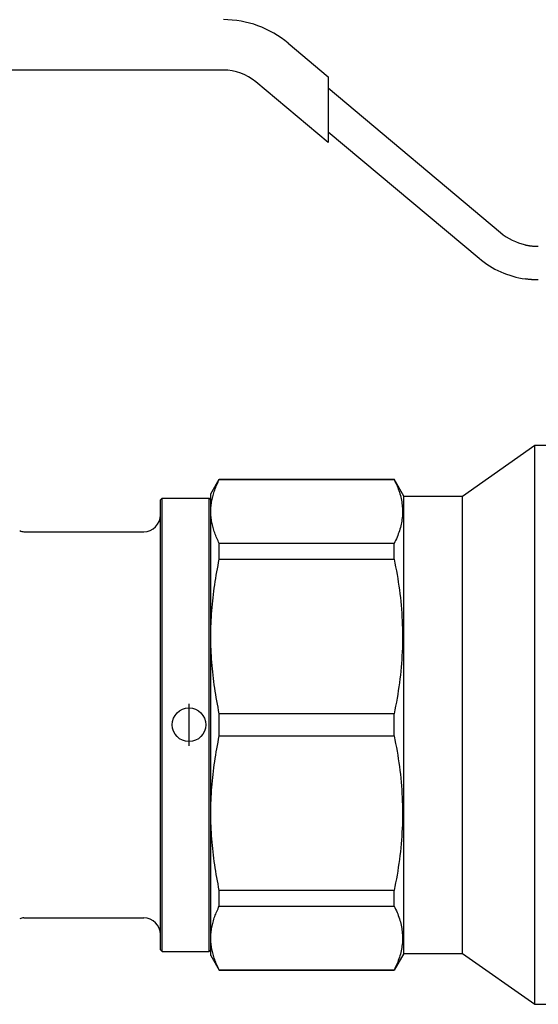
# Model space of a CAD drawing. Header units: millimetres. Extents: x 69 to 3753, y 6 to 390.
# Tile 2 of 11: x 269 to 331, y 150 to 267. Entities that reach past the tile are written whole.
import ezdxf

# ---------------------------------------------------------------- set-up
doc = ezdxf.new("R2010")
doc.units = ezdxf.units.MM
doc.layers.add('DETAIL', color=2, linetype='Continuous')
doc.layers.add('ORIGIN', color=6, linetype='Continuous')

msp = doc.modelspace()

# ---------------------------------------------------------------- linework, layer by layer
at = {"layer": 'DETAIL'}
for p, q in [((301.03, 264.31), (305.8, 260.3)), ((293.31, 261.12), (214.8, 261.12)), ((305.8, 252.47), (297.17, 259.71)), ((305.8, 260.3), (305.8, 259)), ((305.8, 259), (305.8, 253.77)), ((305.8, 259), (326.35, 241.75)), ((305.8, 253.77), (305.8, 252.47)), ((305.8, 253.77), (323.78, 238.69)), ((321.8, 210.37), (330.44, 216.42)), ((330.44, 149.82), (330.44, 216.42)), ((330.44, 216.42), (331.8, 216.42)), ((291.8, 210.62), (292.81, 212.37)), ((292.81, 212.34), (292.81, 212.37)), ((292.81, 212.37), (313.65, 212.37)), ((292.81, 212.34), (313.65, 212.34)), ((313.65, 212.34), (313.65, 212.37)), ((314.8, 210.37), (313.65, 212.37)), ((285.8, 209.92), (286, 210.12)), ((286, 156.12), (286, 210.12)), ((286, 210.12), (291.6, 210.12)), ((291.6, 156.12), (291.6, 210.12)), ((291.8, 209.92), (291.6, 210.12)), ((291.8, 208.52), (291.8, 210.62)), ((314.8, 155.87), (314.8, 210.37)), ((314.8, 210.37), (321.8, 210.37)), ((321.8, 155.87), (321.8, 210.37)), ((285.8, 156.32), (285.8, 209.92)), ((291.8, 193.64), (291.8, 208.52)), ((269.51, 206.12), (283.8, 206.12)), ((313.65, 204.71), (292.81, 204.71)), ((292.81, 202.85), (292.81, 204.71)), ((313.65, 202.85), (313.65, 204.71)), ((292.81, 202.85), (313.65, 202.85)), ((291.8, 172.59), (291.8, 193.64)), ((313.65, 184.43), (292.81, 184.43)), ((292.81, 181.8), (292.81, 184.43)), ((313.65, 181.8), (313.65, 184.43)), ((292.81, 181.8), (313.65, 181.8)), ((291.8, 157.71), (291.8, 172.59)), ((313.65, 163.39), (292.81, 163.39)), ((292.81, 161.52), (292.81, 163.39)), ((313.65, 161.52), (313.65, 163.39)), ((292.81, 161.52), (313.65, 161.52)), ((269.51, 160.12), (283.8, 160.12)), ((291.8, 155.62), (291.8, 157.71)), ((285.8, 156.32), (286, 156.12)), ((286, 156.12), (291.6, 156.12)), ((291.8, 156.32), (291.6, 156.12)), ((291.8, 155.62), (292.81, 153.87)), ((314.8, 155.87), (313.65, 153.87)), ((314.8, 155.87), (321.8, 155.87)), ((321.8, 155.87), (330.44, 149.82)), ((313.65, 153.9), (292.81, 153.9)), ((292.81, 153.87), (292.81, 153.9)), ((292.81, 153.87), (313.65, 153.87)), ((313.65, 153.87), (313.65, 153.9)), ((330.44, 149.82), (356.3, 149.82))]:
    msp.add_line(p, q, dxfattribs=at)
at = {"layer": 'DETAIL', "flags": 128}
for points in [[(329.3, 240.29), (329.38, 240.27), (329.45, 240.26), (329.52, 240.24), (329.59, 240.23), (329.67, 240.22), (329.74, 240.21), (329.81, 240.19), (329.88, 240.18), (329.95, 240.18), (330.02, 240.17), (330.09, 240.16), (330.15, 240.15), (330.22, 240.15), (330.29, 240.14), (330.35, 240.13), (330.41, 240.13), (330.47, 240.13), (330.53, 240.12), (330.59, 240.12), (330.65, 240.12), (330.7, 240.12), (330.75, 240.12), (330.8, 240.12), (330.85, 240.12)], [(330.85, 236.12), (330.8, 236.12), (330.75, 236.12), (330.7, 236.12), (330.65, 236.12), (330.59, 236.12), (330.53, 236.12), (330.47, 236.12), (330.41, 236.13), (330.35, 236.13), (330.29, 236.13), (330.22, 236.13), (330.16, 236.14), (330.09, 236.14), (330.02, 236.15), (329.95, 236.15), (329.88, 236.16), (329.81, 236.17), (329.74, 236.17), (329.67, 236.18), (329.6, 236.19), (329.52, 236.2), (329.45, 236.21), (329.38, 236.22), (329.3, 236.23)], [(291.8, 208.52), (291.8, 208.68), (291.81, 208.84), (291.82, 209), (291.83, 209.16), (291.85, 209.32), (291.87, 209.48), (291.89, 209.64), (291.92, 209.8), (291.95, 209.96), (291.98, 210.11), (292.02, 210.27), (292.06, 210.43), (292.11, 210.59), (292.16, 210.75), (292.21, 210.91), (292.26, 211.07), (292.32, 211.23), (292.38, 211.39), (292.44, 211.55), (292.51, 211.7), (292.58, 211.86), (292.66, 212.02), (292.73, 212.18), (292.81, 212.34)], [(313.65, 212.34), (313.74, 212.15), (313.83, 211.96), (313.92, 211.77), (314, 211.58), (314.08, 211.39), (314.15, 211.2), (314.22, 211.01), (314.28, 210.82), (314.34, 210.63), (314.4, 210.44), (314.45, 210.25), (314.49, 210.06), (314.53, 209.87), (314.56, 209.68), (314.59, 209.49), (314.62, 209.3), (314.63, 209.11), (314.65, 208.91), (314.66, 208.72), (314.66, 208.53), (314.66, 208.34), (314.65, 208.15), (314.64, 207.96), (314.62, 207.77), (314.59, 207.58), (314.57, 207.38), (314.53, 207.19), (314.49, 207), (314.45, 206.81), (314.4, 206.62), (314.35, 206.43), (314.29, 206.23), (314.22, 206.04), (314.15, 205.85), (314.08, 205.66), (314, 205.47), (313.92, 205.28), (313.83, 205.09), (313.74, 204.9), (313.65, 204.71)], [(292.81, 204.71), (292.73, 204.87), (292.66, 205.03), (292.58, 205.18), (292.51, 205.34), (292.44, 205.5), (292.38, 205.66), (292.32, 205.82), (292.26, 205.98), (292.21, 206.14), (292.16, 206.29), (292.11, 206.45), (292.06, 206.61), (292.02, 206.77), (291.98, 206.93), (291.95, 207.09), (291.92, 207.25), (291.89, 207.41), (291.87, 207.57), (291.85, 207.73), (291.83, 207.89), (291.82, 208.04), (291.81, 208.2), (291.8, 208.36), (291.8, 208.52)], [(291.8, 193.64), (291.8, 194.02), (291.81, 194.41), (291.82, 194.79), (291.83, 195.18), (291.85, 195.56), (291.87, 195.94), (291.89, 196.33), (291.92, 196.71), (291.95, 197.1), (291.98, 197.48), (292.02, 197.87), (292.06, 198.25), (292.11, 198.64), (292.16, 199.02), (292.21, 199.4), (292.26, 199.79), (292.32, 200.17), (292.38, 200.56), (292.44, 200.94), (292.51, 201.32), (292.58, 201.7), (292.66, 202.09), (292.73, 202.47), (292.81, 202.85)], [(313.65, 202.85), (313.74, 202.39), (313.83, 201.93), (313.92, 201.47), (314, 201.02), (314.08, 200.56), (314.15, 200.1), (314.22, 199.64), (314.28, 199.18), (314.34, 198.72), (314.4, 198.27), (314.45, 197.81), (314.49, 197.35), (314.53, 196.89), (314.56, 196.43), (314.59, 195.97), (314.62, 195.51), (314.63, 195.05), (314.65, 194.59), (314.66, 194.12), (314.66, 193.66), (314.66, 193.2), (314.65, 192.74), (314.64, 192.28), (314.62, 191.82), (314.59, 191.35), (314.57, 190.89), (314.53, 190.43), (314.49, 189.97), (314.45, 189.5), (314.4, 189.04), (314.35, 188.58), (314.29, 188.12), (314.22, 187.65), (314.15, 187.19), (314.08, 186.73), (314, 186.27), (313.92, 185.81), (313.83, 185.35), (313.74, 184.89), (313.65, 184.43)], [(292.81, 184.43), (292.73, 184.82), (292.66, 185.2), (292.58, 185.58), (292.51, 185.96), (292.44, 186.35), (292.38, 186.73), (292.32, 187.11), (292.26, 187.49), (292.21, 187.88), (292.16, 188.26), (292.11, 188.64), (292.06, 189.03), (292.02, 189.41), (291.98, 189.79), (291.95, 190.18), (291.92, 190.56), (291.89, 190.95), (291.87, 191.33), (291.85, 191.72), (291.83, 192.1), (291.82, 192.49), (291.81, 192.87), (291.8, 193.26), (291.8, 193.64)], [(291.8, 172.59), (291.8, 172.98), (291.81, 173.36), (291.82, 173.74), (291.83, 174.13), (291.85, 174.51), (291.87, 174.9), (291.89, 175.28), (291.92, 175.67), (291.95, 176.05), (291.98, 176.44), (292.02, 176.82), (292.06, 177.2), (292.11, 177.59), (292.16, 177.97), (292.21, 178.36), (292.26, 178.74), (292.32, 179.12), (292.38, 179.51), (292.44, 179.89), (292.51, 180.27), (292.58, 180.66), (292.66, 181.04), (292.73, 181.42), (292.81, 181.8)], [(313.65, 181.8), (313.74, 181.34), (313.83, 180.88), (313.92, 180.43), (314, 179.97), (314.08, 179.51), (314.15, 179.05), (314.22, 178.59), (314.28, 178.14), (314.34, 177.68), (314.4, 177.22), (314.45, 176.76), (314.49, 176.3), (314.53, 175.84), (314.56, 175.38), (314.59, 174.92), (314.62, 174.46), (314.63, 174), (314.65, 173.54), (314.66, 173.08), (314.66, 172.62), (314.66, 172.15), (314.65, 171.69), (314.64, 171.23), (314.62, 170.77), (314.59, 170.31), (314.57, 169.84), (314.53, 169.38), (314.49, 168.92), (314.45, 168.46), (314.4, 167.99), (314.35, 167.53), (314.29, 167.07), (314.22, 166.61), (314.15, 166.14), (314.08, 165.68), (314, 165.22), (313.92, 164.76), (313.83, 164.3), (313.74, 163.84), (313.65, 163.39)], [(292.81, 163.39), (292.73, 163.77), (292.66, 164.15), (292.58, 164.53), (292.51, 164.92), (292.44, 165.3), (292.38, 165.68), (292.32, 166.06), (292.26, 166.45), (292.21, 166.83), (292.16, 167.21), (292.11, 167.6), (292.06, 167.98), (292.02, 168.36), (291.98, 168.75), (291.95, 169.13), (291.92, 169.52), (291.89, 169.9), (291.87, 170.28), (291.85, 170.67), (291.83, 171.05), (291.82, 171.44), (291.81, 171.82), (291.8, 172.21), (291.8, 172.59)], [(291.8, 157.71), (291.8, 157.87), (291.81, 158.03), (291.82, 158.19), (291.83, 158.35), (291.85, 158.5), (291.87, 158.66), (291.89, 158.82), (291.92, 158.98), (291.95, 159.14), (291.98, 159.3), (292.02, 159.46), (292.06, 159.62), (292.11, 159.78), (292.16, 159.94), (292.21, 160.1), (292.26, 160.26), (292.32, 160.42), (292.38, 160.57), (292.44, 160.73), (292.51, 160.89), (292.58, 161.05), (292.66, 161.21), (292.73, 161.37), (292.81, 161.52)], [(313.65, 161.52), (313.74, 161.33), (313.83, 161.14), (313.92, 160.95), (314, 160.77), (314.08, 160.58), (314.15, 160.39), (314.22, 160.2), (314.28, 160.01), (314.34, 159.82), (314.4, 159.63), (314.45, 159.44), (314.49, 159.24), (314.53, 159.05), (314.56, 158.86), (314.59, 158.67), (314.62, 158.48), (314.63, 158.29), (314.65, 158.1), (314.66, 157.91), (314.66, 157.72), (314.66, 157.53), (314.65, 157.34), (314.64, 157.15), (314.62, 156.95), (314.59, 156.76), (314.57, 156.57), (314.53, 156.38), (314.49, 156.19), (314.45, 156), (314.4, 155.8), (314.35, 155.61), (314.29, 155.42), (314.22, 155.23), (314.15, 155.04), (314.08, 154.85), (314, 154.66), (313.92, 154.47), (313.83, 154.28), (313.74, 154.09), (313.65, 153.9)], [(292.81, 153.9), (292.73, 154.05), (292.66, 154.21), (292.58, 154.37), (292.51, 154.53), (292.44, 154.69), (292.38, 154.85), (292.32, 155.01), (292.26, 155.16), (292.21, 155.32), (292.16, 155.48), (292.11, 155.64), (292.06, 155.8), (292.02, 155.96), (291.98, 156.12), (291.95, 156.28), (291.92, 156.44), (291.89, 156.59), (291.87, 156.75), (291.85, 156.91), (291.83, 157.07), (291.82, 157.23), (291.81, 157.39), (291.8, 157.55), (291.8, 157.71)]]:
    msp.add_lwpolyline(points, dxfattribs=at)
at = {"layer": 'DETAIL'}
for centre, radius, start, end in [((293.31, 255.12), 12, 50, 90), ((293.31, 255.12), 6, 50, 90), ((330.85, 247.12), 7, 230, 257.2256), ((330.85, 247.12), 11, 230, 261.9112), ((283.8, 208.12), 2, 270, 0), ((269.51, 207.12), 1, 240, 270), ((269.51, 159.12), 1, 90, 120), ((283.8, 158.12), 2, 0, 90)]:
    msp.add_arc(centre, radius, start, end, dxfattribs=at)
at = {"layer": 'ORIGIN'}
msp.add_line((289.2, 180.62), (289.2, 185.62), dxfattribs=at)
msp.add_circle((289.2, 183.12), 2, dxfattribs=at)

doc.saveas('drawing.dxf')
